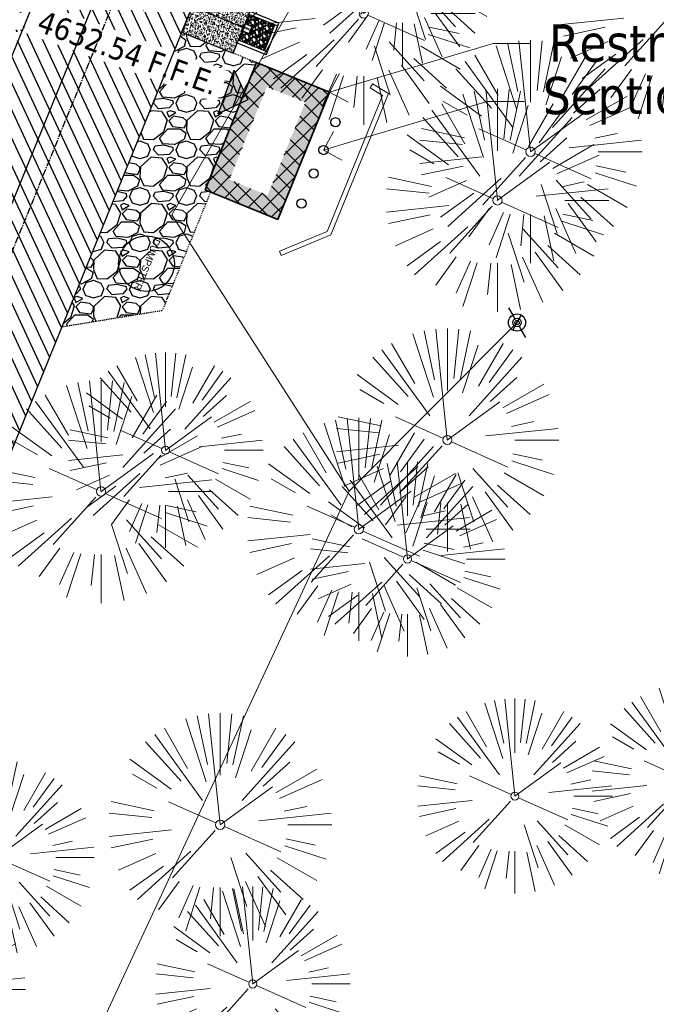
# Model space of a CAD drawing. Header units: feet. Extents: x 1134296 to 1140710, y 647902 to 649877.
# Tile 48 of 66: x 1135065 to 1135134, y 648909 to 649015. Entities that reach past the tile are written whole.
import ezdxf
from ezdxf import colors
from ezdxf.entities.mleader import LeaderData, LeaderLine
from ezdxf.lldxf.tags import DXFTag
from ezdxf.math import Vec2, Vec3

# ---------------------------------------------------------------- set-up
doc = ezdxf.new("R2010")
doc.units = ezdxf.units.FT
doc.header["$MEASUREMENT"] = 0
for name, pattern in [('CENTER2', [1.125, 0.75, -0.125, 0.125, -0.125]), ('HIDDEN4', [0.095, 0.05, -0.045]), ('RAD', [0.13, 0.08, -0.05])]:
    doc.linetypes.add(name, pattern=pattern)
for name, color, linetype in [('-AGGREGATE', 8, 'Continuous'), ('-HARDWARE', 7, 'Continuous'), ('-TIMBER', 6, 'Continuous'), ('-WOOD', 5, 'Continuous'), ('C-PRKG-ASPH', 5, 'Continuous'), ('C-PRKG-GRVL', 8, 'Continuous'), ('C-ROAD-ASPHALT', 1, 'Continuous'), ('C-ROAD-CNTR', 1, 'CENTER2'), ('C-SWLK-CONC', 5, 'Continuous'), ('C-SWLK-CONC-PATT', 5, 'Continuous'), ('C-SWLK-GRVL', 5, 'RAD'), ('C-SWLK-GRVL-PATT', 8, 'Continuous'), ('C-UTIL-HYDRANT', 5, 'Continuous'), ('C-UTIL-WATER-MEP', 7, 'WATER (.5x)'), ('G-TEXT-ST02', 2, 'Continuous'), ('G-XREF', 7, 'Continuous'), ('V-TOPO-SPOT', 8, 'Continuous'), ('V-UTIL-SSWR-STRC', 8, 'Continuous'), ('V-UTIL-WATR-STRC', 8, 'Continuous'), ('XX-NODE-BLDG', 8, 'Continuous')]:
    doc.layers.add(name, color=color, linetype=linetype)
for name, color, linetype, lineweight in [('V-ANNO-TEXT', 8, 'Continuous', 13), ('V-SITE-BLDG', 15, 'Continuous', 35), ('V-SITE-BLDG-HTCH', 8, 'Continuous', 13), ('V-SITE-VEGE', 8, 'Continuous', 18), ('V-SITE-WALL', 8, 'Continuous', 18), ('V-UTIL-WATR-LINE', 8, 'WATER', 15)]:
    doc.layers.add(name, color=color, linetype=linetype, lineweight=lineweight)
doc.styles.add('Arial', font='arial.ttf', dxfattribs={"height": 180})
doc.styles.add('SEI-Dim & Leader', font='tahoma.ttf')
doc.styles.get("Standard").update_dxf_attribs({"font": 'arial.ttf'})
tags = doc.linetypes.add('WATER', pattern='A,1.5,-0.2,["W",Standard,S=0.08,R=0,X=-0.1,Y=-0.04],-0.05', length=1.75).pattern_tags.tags
tags[6] = DXFTag(74, 10)
tags = doc.linetypes.add('WATER (.5x)', pattern='A,0.75,-0.2,["W",Standard,S=0.08,R=0,X=-0.1,Y=-0.04],-0.05', length=1).pattern_tags.tags
tags[6] = DXFTag(74, 10)

# ---------------------------------------------------------------- blocks, each defined once
blk = doc.blocks.new('V-UTIL-IRRI-Spigot')
for points in [[(-1, 1.73), (-0.5, 0.87)], [(-0.5, -0.87), (0.5, 0.87)], [(0.5, -0.87), (1, -1.73)]]:
    blk.add_lwpolyline(points)
for radius in [1, 0.5]:
    blk.add_circle((0, 0), radius)
blk = doc.blocks.new('*U808', base_point=(1135118.543, 648981.959))
at = {"xscale": 0.9237604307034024, "yscale": 0.9237604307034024, "zscale": 0.9237604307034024}
blk.add_blockref('V-UTIL-IRRI-Spigot', (1135118.543, 648981.959), dxfattribs=at)
blk = doc.blocks.new('V-SITE-VEGE-Coniferious Tree 2')
at = {"color": 0, "linetype": 'ByBlock'}
for p, q in [((-0.0575, 0.2704), (-0.104, 0.4891)), ((-0.0003, 0.0026), (-0.0523, 0.4973)), ((0, 0.2219), (0, 0.5)), ((0.0289, 0.2753), (0.0522, 0.4973)), ((0.0572, 0.2693), (0.1039, 0.4891)), ((-0.0626, 0.1926), (-0.1545, 0.4755)), ((-0.0791, 0.1089), (-0.2939, 0.4045)), ((-0.146, 0.2528), (-0.25, 0.433)), ((0.0685, 0.211), (0.1382, 0.4256)), ((0.1391, 0.2411), (0.25, 0.433)), ((0.1869, 0.2573), (0.2939, 0.4045)), ((-0.1757, 0.1951), (-0.3346, 0.3716)), ((0.0978, 0.1086), (0.3345, 0.3716)), ((-0.2201, 0.1599), (-0.4046, 0.2939)), ((0.192, 0.1729), (0.3116, 0.2806)), ((-0.2844, 0.1642), (-0.3931, 0.227)), ((0.2488, 0.1436), (0.433, 0.25)), ((0.2659, 0.1184), (0.4568, 0.2034)), ((-0.0009, -0.0007), (0.235, 0.1707)), ((-0.2961, 0.0629), (-0.4891, 0.1039)), ((-0.0199, 0.0089), (-0.2319, 0.1032)), ((-0.306, 0.0322), (-0.4973, 0.0523)), ((0.1731, 0.0182), (0.4972, 0.0523)), ((0.2873, 0.0611), (0.3885, 0.0826)), ((0.3025, 0), (0.5, 0)), ((-0.2183, -0.0229), (-0.4973, -0.0523)), ((-0.023, -0.0255), (-0.2138, -0.2374)), ((0.0185, -0.0083), (0.272, -0.1211)), ((-0.3022, -0.0642), (-0.4891, -0.1039)), ((0.2936, -0.0624), (0.4274, -0.0908)), ((-0.2881, -0.1283), (-0.4568, -0.2034)), ((-0.132, -0.1189), (-0.3716, -0.3346)), ((0.1144, -0.1271), (0.2718, -0.3019)), ((0.2891, -0.094), (0.4755, -0.1545)), ((0.0478, -0.1473), (0.1192, -0.3671)), ((0.2555, -0.1475), (0.433, -0.25)), ((-0.2545, -0.1849), (-0.4046, -0.2939)), ((0.2254, -0.2029), (0.3716, -0.3346)), ((-0.1843, -0.2536), (-0.2767, -0.3808)), ((0.1131, -0.2541), (0.2033, -0.4568)), ((0.1689, -0.2325), (0.2939, -0.4045)), ((-0.1214, -0.2725), (-0.1856, -0.4168)), ((-0.091, -0.2799), (-0.1545, -0.4755)), ((-0.0297, -0.2818), (-0.0443, -0.4216)), ((0, -0.2818), (0, -0.5)), ((0.061, -0.2873), (0.1039, -0.4891))]:
    blk.add_line(p, q, dxfattribs=at)
blk.add_circle((0, 0), 0.0208)
blk = doc.blocks.new('_Open90')
at = {"color": 0, "linetype": 'ByBlock', "lineweight": -2}
for p, q in [((-0.5, 0.5), (0, 0)), ((0, 0), (-1, 0)), ((0, 0), (-0.5, -0.5))]:
    blk.add_line(p, q, dxfattribs=at)
blk = doc.blocks.new('*U862', base_point=(1135118.543, 648981.959))
at = {"xscale": 0.9237604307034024, "yscale": 0.9237604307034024, "zscale": 0.9237604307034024}
blk.add_blockref('V-UTIL-IRRI-Spigot', (1135118.543, 648981.959), dxfattribs=at)
blk = doc.blocks.new('Finished Floor Elevation')
h = blk.add_hatch(color=256)
h.dxf.hatch_style = 1
h.paths.add_polyline_path([(-0.05, -0.05), (-0.05, 0.05), (0, 0)])
blk.add_lwpolyline([(-0.05, -0.05), (-0.05, 0.05), (0, 0)], close=True)
blk = doc.blocks.new('HYDRANT & PAD')
at = {"layer": '-AGGREGATE'}
h = blk.add_hatch(dxfattribs=at)
h.set_pattern_fill('GRAVEL', color=256, scale=10)
h.paths.add_polyline_path([(18, 72), (18, 108), (-18, 108), (-18, 72), (-4.8, 72), (-4.8, 81.6), (4.8, 81.6), (4.8, 72)])
at = {"layer": 'C-SWLK-CONC-PATT'}
h = blk.add_hatch(dxfattribs=at)
h.set_pattern_fill('AR-CONC', color=256)
h.set_pattern_definition([(50, (-9267.939, -358120.348), (7.17260183, -0.62752135), [0.75, -8.25]), (355, (-9267.939, -358120.348), (-1.38751334, 7.52192134), [0.6, -6.6]), (100.4514445, (-9267.341, -358120.4), (5.78508847, 6.89439991), [0.63740192, -7.01142112]), (46.1842, (-9267.939, -358118.348), (10.6724133, -1.6551928), [1.125, -12.375]), (96.6356355, (-9267.05, -358118.486), (9.34661946, 9.741186), [0.95610342, -10.5171376]), (351.184164, (-9267.939, -358118.348), (9.34661945, 9.741186), [0.9, -9.9]), (21, (-9266.939, -358118.848), (5.96907052, -4.02618891), [0.75, -8.25]), (326, (-9266.939, -358118.848), (2.43315332, 7.25150045), [0.6, -6.6]), (71.4514447, (-9266.4415, -358119.1835), (8.40222377, 3.22531153), [0.6374019, -7.01142112]), (37.5, (-9267.939, -358120.348), (0.121598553, 3.328938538), [0, -6.52, 0, -6.7, 0, -6.625]), (7.5, (-9267.939, -358120.348), (2.630695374, 3.94411712), [0, -3.82, 0, -6.37, 0, -2.525]), (327.5, (-9270.169, -358120.348), (5.338224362, -0.225548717), [0, -2.5, 0, -7.8, 0, -10.35]), (317.5, (-9271.169, -358120.348), (5.831861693, 1.001049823), [0, -3.25, 0, -5.18, 0, -7.35])])
h.paths.add_polyline_path([(36, 72), (-0.5, 72), (-1.8, 72), (-5.8, 72), (-36, 72), (-36, 0), (36, 0)])
at = {"layer": '-HARDWARE'}
for p, q in [((-0.9, 70.2), (-0.9, 69.5)), ((-0.1, 68.2), (-0.2, 71.2)), ((-0.2, 71.2), (0.3, 71.2)), ((0.3, 71.2), (0.2, 68.2)), ((0.9, 70.2), (0.9, 69.5))]:
    blk.add_line(p, q, dxfattribs=at)
for points in [[(-0.8, 82.6), (-0.8, 82)], [(0.8, 82), (-0.8, 82)], [(-0.6, 81.6), (-0.6, 82)], [(0.6, 81.6), (0.6, 82)], [(0.7, 82.6), (0.7, 82)]]:
    blk.add_lwpolyline(points, dxfattribs=at)
at = {"layer": '-HARDWARE', "linetype": 'HIDDEN4'}
for points in [[(-0.6, 81.6), (-0.6, 72.1)], [(0.6, 81.6), (0.6, 72)]]:
    blk.add_lwpolyline(points, dxfattribs=at)
at = {"layer": '-HARDWARE'}
blk.add_lwpolyline([(0.9, 69.5), (0.8, 68.6, 0.013614), (0.8, 68.5), (0.8, 68.1, -0.014895), (0.8, 68.1), (0.8, 67.7, -0.39687), (0.4, 67.4), (-0.5, 67.4, -0.39687), (-0.8, 67.7), (-0.8, 68.1, -0.014895), (-0.8, 68.1), (-0.8, 68.5, 0.013614), (-0.8, 68.6), (-0.9, 69.5)], format="xyb", dxfattribs=at)
for centre, radius, start, end in [((0, 82.6), 0.794, 340.8718, 199.1282), ((0, 82.6), 0.75, 0, 180), ((0, 71), 1.2, 284.4558, 262.278)]:
    blk.add_arc(centre, radius, start, end, dxfattribs=at)
at = {"layer": '-TIMBER', "flags": 128}
for points in [[(-22, 112), (-22, 72)], [(22, 112), (-22, 112)], [(-18, 112), (-18, 72)], [(18, 108), (-18, 108)], [(18, 112), (18, 72)], [(22, 112), (22, 72)]]:
    blk.add_lwpolyline(points, dxfattribs=at)
at = {"layer": '-WOOD'}
blk.add_lwpolyline([(4.8, 72), (4.8, 81.6), (-4.8, 81.6), (-4.8, 72)], close=True, dxfattribs=at)
at = {"layer": 'C-SWLK-CONC'}
blk.add_lwpolyline([(36, 0), (36, 72), (-36, 72), (-36, 0)], dxfattribs=at)
at = {"layer": 'C-SWLK-CONC', "linetype": 'Continuous'}
blk.add_lwpolyline([(-36, 0), (36, 0)], dxfattribs=at)
blk = doc.blocks.new('C_PBASE-PACTOLA_02403811')
at = {"layer": '-HARDWARE'}
blk.add_circle((1135078.67, 648988.3), 3, dxfattribs=at)
at = {"layer": 'C-ROAD-ASPHALT'}
blk.add_lwpolyline([(1134916.81, 648653.23), (1134952.32, 648718.22, 0.019155), (1134969.66, 648753.05), (1135036.87, 648902.16, 0.009219), (1135044.25, 648919.38), (1135101.51, 649060.02, 0.049273), (1135107.54, 649080.38), (1135113.25, 649110.08, 0.302523), (1135079.74, 649189.8), (1135017.58, 649231, 0.036701), (1134952.66, 649267.49), (1134930.36, 649277.95, 0.265468), (1134828.52, 649269.75), (1134807.49, 649255.39, 0.041643), (1134780.65, 649233.58), (1134706.83, 649162.6, 0.057659), (1134625.2, 649063.66, -0.572256), (1134616.58, 649064.03), (1134601.86, 649091.79)], format="xyb", dxfattribs=at)
blk.add_lwpolyline([(1134609.5, 649004.17, -0.084817), (1134717.92, 649151.06), (1134791.74, 649222.04, -0.041643), (1134816.52, 649242.18), (1134837.54, 649256.54, -0.265468), (1134923.57, 649263.47), (1134945.86, 649253.01, -0.036701), (1135008.74, 649217.67), (1135070.9, 649176.46, -0.302523), (1135097.53, 649113.09), (1135091.83, 649083.4, -0.049273), (1135086.69, 649066.05), (1135029.44, 648925.41, -0.009219), (1135022.29, 648908.74), (1134970.11, 648792.98, 0.09467), (1134957.79, 648834.73), (1134921.93, 648904.35, 0.300313), (1134722.09, 649016.56), (1134632.5, 649010.11, 0.090714)], format="xyb", close=True, dxfattribs=at)
at = {"layer": 'C-ROAD-CNTR', "flags": 128}
blk.add_lwpolyline([(1134682.82, 648422.25), (1134669.22, 648425.85, -0.177469), (1134620.15, 648460.15), (1134616.5, 648465.38, -0.104209), (1134576.2, 648560.26), (1134558.55, 648650.05, -0.01381), (1134553.98, 648677.28), (1134544.9, 648742.27, -0.094333), (1134550.43, 648854.34), (1134559, 648889.72, -0.142864), (1134712.37, 649156.83), (1134786.2, 649227.81, -0.041643), (1134812.01, 649248.79), (1134833.03, 649263.15, -0.265468), (1134926.96, 649270.71), (1134949.26, 649260.25, -0.036701), (1135013.16, 649224.33), (1135075.32, 649183.13, -0.302523), (1135105.39, 649111.58), (1135099.69, 649081.89, -0.049273), (1135094.1, 649063.04), (1135036.84, 648922.4, -0.009219), (1135029.58, 648905.45), (1134962.36, 648756.34, -0.019155), (1134945.3, 648722.05), (1134909.79, 648657.07, -0.111237), (1134866.24, 648607.57), (1134762.18, 648532.09, 0.322945), (1134716.4, 648393.22), (1134719.72, 648382.71, -0.171424), (1134715.29, 648249.56), (1134707.16, 648228.78, -0.022723), (1134688.71, 648187.28, 0.05045), (1134653.34, 648094.13)], format="xyb", dxfattribs=at)
at = {"layer": 'C-SWLK-GRVL'}
for points in [[(1135090.5, 649009.93), (1135088.01, 649010.95)], [(1135069.55, 648981.51), (1135080.4, 648983.28), (1135085.58, 648996)]]:
    blk.add_lwpolyline(points, dxfattribs=at)
at = {"layer": 'C-UTIL-WATER-MEP'}
blk.add_line((1135089.06, 649013.76), (1135103.19, 649029.53), dxfattribs=at)
at = {"layer": 'C-UTIL-WATER-MEP', "flags": 128}
blk.add_lwpolyline([(1134713.29, 648416.24), (1134669.73, 648427.78, -0.177469), (1134621.79, 648461.3), (1134618.14, 648466.52, -0.104209), (1134578.16, 648560.65), (1134560.52, 648650.44, -0.01381), (1134555.96, 648677.56), (1134546.88, 648742.55, -0.094333), (1134552.38, 648853.87), (1134560.94, 648889.25, -0.142864), (1134713.76, 649155.39), (1134787.59, 649226.37, -0.041643), (1134813.13, 649247.14), (1134834.16, 649261.5, -0.265468), (1134926.11, 649268.9), (1134948.41, 649258.44, -0.036701), (1135012.06, 649222.67), (1135074.22, 649181.46, -0.302523), (1135103.43, 649111.96), (1135097.72, 649082.26, -0.049273), (1135092.25, 649063.79), (1135034.99, 648923.15, -0.009219), (1135027.76, 648906.27), (1134960.54, 648757.16, -0.019155), (1134943.55, 648723.01), (1134908.04, 648658.03, -0.111237), (1134865.06, 648609.19), (1134761.01, 648533.71, 0.157468), (1134714.97, 648470.68, 0.157468)], format="xyb", dxfattribs=at)
blk.add_lwpolyline([(1135074.32, 649019.76), (1135089.06, 649013.76)], dxfattribs=at)
at = {"layer": 'C-UTIL-HYDRANT', "xscale": 0.08333333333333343, "yscale": 0.08333333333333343, "zscale": 0.08333333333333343, "rotation": 247.8486329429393}
blk.add_blockref('HYDRANT & PAD', (1135083.58, 649015.99), dxfattribs=at)
at = {"layer": '-HARDWARE', "insert": (1135080.19, 648990.8), "char_height": 0.75, "attachment_point": 1, "rotation": 247.8486, "style": 'Arial'}
blk.add_mtext_dynamic_manual_height_columns('DUMPSTER', width=6.5281, gutter_width=1, heights=[0], dxfattribs=at)
blk = doc.blocks.new('C_PHTCH-PACTOLA_02403811')
at = {"layer": 'C-PRKG-ASPH'}
h = blk.add_hatch(dxfattribs=at)
h.set_pattern_fill('ANSI31', color=256, scale=10, angle=70)
edge = h.paths.add_edge_path(flags=16)
edge.add_arc((1135093.57, 648760.36), 542, 143.5704, 153.2664, ccw=False)
edge.add_arc((1135093.57, 648760.36), 542, 133.8743, 143.5704, ccw=False)
edge.add_line((1134717.92, 649151.06), (1134791.74, 649222.04))
edge.add_arc((1134924.81, 649083.64), 192, 124.3358, 133.8743, ccw=False)
edge.add_line((1134816.52, 649242.18), (1134837.54, 649256.54))
edge.add_arc((1134886.61, 649184.7), 87, 64.8666, 124.3358, ccw=False)
edge.add_line((1134923.57, 649263.47), (1134945.86, 649253.01))
edge.add_arc((1134736.9, 648807.59), 492, 56.4591, 64.8666, ccw=False)
edge.add_line((1135008.74, 649217.67), (1135070.9, 649176.46))
edge.add_arc((1135036.64, 649124.78), 62, -10.868, 56.4591, ccw=False)
edge.add_line((1135097.53, 649113.09), (1135091.83, 649083.4))
edge.add_arc((1135001.48, 649100.74), 92, 337.8486, 349.132, ccw=False)
edge.add_line((1135086.69, 649066.05), (1135029.44, 648925.41))
edge.add_arc((1134573.75, 649110.92), 492, 335.736, 337.8486, ccw=False)
edge.add_line((1135022.29, 648908.74), (1134970.11, 648792.98))
edge.add_line((1134970.11, 648792.98), (1134955.07, 648759.62))
edge.add_arc((1134506.53, 648961.81), 492, 331.3466, 335.736, ccw=False)
edge.add_line((1134938.28, 648725.89), (1134902.77, 648660.9))
edge.add_arc((1134778.16, 648728.99), 142, 305.9573, 331.3466, ccw=False)
edge.add_line((1134861.54, 648614.05), (1134757.48, 648538.57))
edge.add_arc((1134835.58, 648430.91), 133, 125.9573, 166.4172)
edge.add_arc((1134672.28, 648470.36), 35, 244.1086, 346.4172, ccw=False)
edge.add_arc((1134691.46, 648509.91), 78.96, 214.9055, 244.1168, ccw=False)
edge.add_line((1134626.71, 648464.73), (1134623.06, 648469.96))
edge.add_arc((1134821.51, 648608.47), 242, 191.1168, 214.9138, ccw=False)
edge.add_line((1134584.05, 648561.81), (1134566.4, 648651.59))
edge.add_arc((1135049.17, 648746.46), 492, 187.9519, 191.1168, ccw=False)
edge.add_line((1134561.9, 648678.39), (1134552.83, 648743.38))
edge.add_arc((1134842.02, 648783.77), 292, 166.3961, 187.9519, ccw=False)
edge.add_line((1134558.21, 648852.45), (1134566.77, 648887.84))
edge.add_arc((1135093.57, 648760.36), 542, 158.0478, 166.3961, ccw=False)
edge.add_arc((1135093.57, 648760.36), 542, 153.2664, 158.0478, ccw=False)
edge = h.paths.add_edge_path()
edge.add_line((1134664.93, 648091.02), (1134641.75, 648097.24))
edge.add_arc((1135131.44, 647965.88), 507, 154.1155, 164.9841, ccw=False)
edge.add_arc((1135131.44, 647965.88), 507, 153.4315, 154.1155, ccw=False)
edge.add_arc((1134241.51, 648410.91), 488, 333.4315, 338.6384)
edge.add_line((1134695.99, 648233.15), (1134704.11, 648253.93))
edge.add_arc((1134529.03, 648322.41), 188, 338.6384, 377.1955)
edge.add_arc((1134651.31, 648360.25), 60, 17.1955, 74.9727)
edge.add_line((1134666.86, 648418.2), (1134661.5, 648419.81))
edge.add_arc((1134691.49, 648509.95), 95, 223.9419, 251.5981, ccw=False)
edge.add_arc((1134691.54, 648509.98), 95.06, 214.9166, 223.9393, ccw=False)
edge.add_line((1134613.59, 648455.57), (1134609.94, 648460.8))
edge.add_arc((1134821.51, 648608.47), 258, 191.1168, 214.9138, ccw=False)
edge.add_line((1134568.35, 648558.72), (1134550.7, 648648.51))
edge.add_arc((1135049.17, 648746.46), 508, 187.9519, 191.1168, ccw=False)
edge.add_line((1134546.06, 648676.18), (1134536.98, 648741.16))
edge.add_arc((1134842.02, 648783.77), 308, 166.3961, 187.9519, ccw=False)
edge.add_line((1134542.66, 648856.22), (1134551.22, 648891.6))
edge.add_arc((1135093.57, 648760.36), 558, 163.9213, 166.3961, ccw=False)
edge.add_arc((1134538.18, 648920.44), 20, 343.9213, 402.7699)
edge.add_line((1134552.86, 648934.02), (1134533.45, 648955.01))
edge.add_arc((1135093.57, 648760.36), 592.98, 146.01874, 160.8371, ccw=False)
edge.add_line((1134601.86, 649091.79), (1134616.58, 649064.03))
edge.add_arc((1134621, 649066.38), 5, 207.9516, 327.0741)
edge.add_arc((1135093.57, 648760.36), 558, 133.8743, 147.0741, ccw=False)
edge.add_line((1134706.83, 649162.6), (1134780.65, 649233.58))
edge.add_arc((1134924.81, 649083.64), 208, 124.3358, 133.8743, ccw=False)
edge.add_line((1134807.49, 649255.39), (1134828.52, 649269.75))
edge.add_arc((1134886.61, 649184.7), 103, 64.8666, 124.3358, ccw=False)
edge.add_line((1134930.36, 649277.95), (1134952.66, 649267.49))
edge.add_arc((1134736.9, 648807.59), 508, 56.4591, 64.8666, ccw=False)
edge.add_line((1135017.58, 649231), (1135079.74, 649189.8))
edge.add_arc((1135036.64, 649124.78), 78, -10.868, 56.4591, ccw=False)
edge.add_line((1135113.25, 649110.08), (1135107.54, 649080.38))
edge.add_arc((1135001.48, 649100.74), 108, 337.8486, 349.132, ccw=False)
edge.add_line((1135101.51, 649060.02), (1135044.25, 648919.38))
edge.add_arc((1134573.75, 649110.92), 508, 335.736, 337.8486, ccw=False)
edge.add_line((1135036.87, 648902.16), (1134969.66, 648753.05))
edge.add_arc((1134506.53, 648961.81), 508, 331.3466, 335.736, ccw=False)
edge.add_line((1134952.32, 648718.22), (1134916.81, 648653.23))
edge.add_arc((1134778.16, 648728.99), 158, 305.9573, 331.3466, ccw=False)
edge.add_line((1134870.94, 648601.1), (1134766.88, 648525.62))
edge.add_arc((1134835.58, 648430.91), 117, 125.9573, 162.2649)
edge.add_arc((1134752.71, 648457.41), 30, 162.2649, 196.8024)
edge.add_arc((1134835.58, 648430.91), 113, 170.9217, 197.5477)
edge.add_line((1134727.84, 648396.84), (1134731.16, 648386.32))
edge.add_arc((1134529.03, 648322.41), 212, 11.3401, 17.5477, ccw=False)
edge.add_arc((1134529.06, 648322.4), 211.97, -20.6491, 11.3422, ccw=False)
edge.add_arc((1134759.87, 648235.31), 34.72, 159.1872, 239.4136)
edge.add_line((1134742.2, 648205.42), (1134709.51, 648185.7))
edge.add_line((1134709.51, 648185.7), (1134699, 648181.01))
edge.add_arc((1135131.44, 647965.88), 483, 153.5512, 164.9841)
at = {"layer": 'C-PRKG-GRVL'}
h = blk.add_hatch(dxfattribs=at)
h.set_pattern_fill('AR-SAND', color=256)
h.set_pattern_definition([(37.5, (0, 0), (-0.0629933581, 1.926823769), [0, -1.52, 0, -1.7, 0, -1.625]), (7.5, (0, 0), (1.7697767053, 2.822146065), [0, -0.82, 0, -1.37, 0, -0.525]), (327.5, (-1.23, 0), (3.1141418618, 0.0056590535), [0, -0.5, 0, -1.8, 0, -2.35]), (317.5, (-1.23, 0), (3.0061266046, 0.877675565), [0, -0.25, 0, -1.18, 0, -1.35])])
edge = h.paths.add_edge_path()
edge.add_line((1135064.91, 649032.32), (1135020.9, 649014.16))
edge.add_line((1135020.9, 649014.16), (1135027.01, 648999.37))
edge.add_line((1135027.01, 648999.37), (1135057.28, 649011.86))
edge.add_arc((1135058.81, 649008.17), 4, -22.1514, 112.4209, ccw=False)
edge.add_line((1135062.51, 649006.66), (1135078.53, 649046))
edge.add_arc((1135055.37, 649055.43), 25, 292.4209, 337.8486, ccw=False)
at = {"layer": 'C-SWLK-GRVL-PATT'}
h = blk.add_hatch(dxfattribs=at)
h.set_pattern_fill('GRAVEL', color=256, scale=5)
h.set_pattern_definition([(228.012787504, (531.53138, 130.5236), (-40, -45), [0.67268, -66.595440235]), (184.969740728, (531.08138, 130.02358), (60, 5), [1.15434, -114.279623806]), (132.510447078, (529.93138, 129.92358), (50, -55), [0.81394, -80.58016298]), (267.273689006, (527.98138, 128.67358), (5, 100), [1.05119, -104.067790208]), (292.833654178, (527.93138, 127.62358), (-25, 60), [1.030775, -102.04686564]), (357.273689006, (528.33138, 126.67358), (-100, 5), [1.05119, -104.067790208]), (37.694240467, (529.38138, 126.62358), (-65, -50), [1.390145, -137.624242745]), (72.255328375, (530.48138, 127.47358), (35, 110), [1.31244, -129.931607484]), (121.429565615, (530.88138, 128.72358), (-40, 65), [1.05475, -104.420365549]), (175.23635831, (530.3314, 129.6236), (55, -5), [1.20416, -59.003812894]), (222.397437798, (529.13138, 129.72358), (-60, -55), [1.55724, -154.166875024]), (138.814074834, (532.9314, 128.6236), (-35, 30), [0.531505, -52.619224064]), (171.46923439, (532.53138, 128.97358), (65, -10), [1.011185, -100.10755708]), (225, (531.5314, 129.1236), (-6e-16, -5), [0.707105, -6.363962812]), (203.198590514, (531.1814, 129.7236), (25, 10), [0.38079, -37.69807553]), (291.80140949, (530.8314, 129.5736), (-5, 15), [0.538515, -26.387309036]), (30.96375653, (531.0314, 129.0736), (15, 10), [0.874645, -28.280114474]), (161.56505118, (531.7814, 129.5236), (10, -5), [0.632455, -15.1789333]), (16.389540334, (527.93138, 129.57358), (50, 15), [0.886, -87.714225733]), (70.346175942, (528.78138, 129.8236), (-20.00000000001, -55.00000000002), [0.743305, -73.587038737]), (293.198590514, (531.7814, 130.5236), (-10, 25), [0.761575, -37.31729053]), (343.610459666, (532.08138, 129.82358), (-50, 15), [0.886, -87.714225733]), (339.44395478, (527.9314, 126.4736), (-25, 10), [0.8544, -41.865618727]), (294.77514057, (528.73138, 126.1736), (-25, 55), [0.71589, -70.873215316]), (66.801409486, (531.8314, 125.5236), (10, 25), [0.761575, -37.31729053]), (17.354024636, (532.13138, 126.22358), (-65, -20), [0.838155, -82.977118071]), (69.44395478, (529.3814, 125.5236), (-10, -25), [0.4272, -42.292818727]), (101.30993247, (531.5314, 125.5236), (-5, 20), [0.25495, -25.240147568]), (165.96375653, (531.4814, 125.7736), (15, -5), [1.030775, -19.584753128]), (186.009005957, (530.48138, 126.02358), (50, 5), [0.95525, -94.569615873]), (303.69006753, (531.0314, 128.6236), (-5, 10), [0.72111, -17.306646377]), (353.157226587, (531.43138, 128.02358), (85, -10), [1.25897, -124.63781312]), (60.9453959, (532.6814, 127.8736), (-20, -35), [0.51478, -50.963370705]), (90, (532.9314, 128.3236), (-5, 5), [0.3, -4.7]), (120.256437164, (530.38138, 126.1736), (20, -35), [0.69462, -68.767599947]), (48.012787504, (530.03138, 126.7736), (40, 45), [1.34536, -65.922760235]), (0, (530.9314, 127.7736), (5, 5), [1.3, -3.7]), (325.30484647, (532.23138, 127.77358), (50, -35), [0.79057, -78.266371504]), (254.0546041, (532.8814, 127.3236), (-5, -20), [0.72801, -35.672539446]), (207.645975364, (532.68138, 126.62358), (-95, -50), [1.185325, -117.347370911]), (175.42607874, (531.63138, 126.07358), (-65, 5), [1.253995, -124.14536704])])
h.paths.add_polyline_path([(1135069.55, 648981.51), (1135080.4, 648983.28), (1135085.58, 648996), (1135085, 648996.27), (1135090.5, 649009.93), (1135082.45, 649013.21)])
blk = doc.blocks.new('C_XBASE-PACTOLA_02403811')
at = {"layer": 'V-SITE-BLDG', "flags": 128}
blk.add_lwpolyline([(1135092.8, 648993.04), (1135084.99, 648996.24), (1135090.5, 649009.93), (1135098.37, 649006.76)], close=True, dxfattribs=at)
at = {"layer": 'V-SITE-WALL', "flags": 128}
blk.add_lwpolyline([(1135092.97, 648989.64), (1135098.12, 648991.77), (1135104.08, 649006.4), (1135102.74, 649007.23), (1135103, 649007.65), (1135104.7, 649006.6), (1135098.5, 648991.39), (1135093.17, 648989.18)], close=True, dxfattribs=at)
at = {"layer": 'V-UTIL-SSWR-STRC'}
for centre in [(1135099, 649003.52), (1135097.71, 649000.52), (1135096.65, 648998), (1135095.35, 648994.77)]:
    blk.add_circle(centre, 0.492, dxfattribs=at)
at = {"layer": 'V-UTIL-WATR-LINE', "flags": 128}
blk.add_lwpolyline([(1135118.54, 648981.96), (1135100.46, 648963.8)], dxfattribs=at)
at = {"layer": 'V-SITE-VEGE', "xscale": 20.99974632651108, "yscale": 20.99974632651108, "zscale": 20.99974632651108}
for p in [(1135106.2, 649020.14), (1135080.72, 648968.22), (1135106.75, 648956.51), (1135137.08, 648932.61), (1135118.31, 648931), (1135062.55, 648924.4), (1135090.1, 648910.78)]:
    blk.add_blockref('V-SITE-VEGE-Coniferious Tree 2', p, dxfattribs=at)
at = {"layer": 'V-SITE-VEGE', "xscale": 23.99971008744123, "yscale": 23.99971008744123, "zscale": 23.99971008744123, "rotation": 8.537736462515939e-07}
for p in [(1135102.04, 649015.23), (1135135.27, 649015.28), (1135120, 649000.34), (1135116.43, 648995.11), (1135111.04, 648969.32), (1135073.77, 648963.77), (1135101.51, 648959.71), (1135086.6, 648927.91), (1135053.64, 648910.2)]:
    blk.add_blockref('V-SITE-VEGE-Coniferious Tree 2', p, dxfattribs=at)
at = {"layer": 'V-TOPO-SPOT', "xscale": 25.00000009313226, "yscale": 25.00000009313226, "zscale": 25.00000009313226, "rotation": 340}
blk.add_blockref('Finished Floor Elevation', (1135089.58, 649005.93), dxfattribs=at)
at = {"layer": 'V-UTIL-WATR-STRC'}
for name in ['*U808', '*U862']:
    blk.add_blockref(name, (1135118.54, 648981.96), dxfattribs=at)
at = {"layer": 'V-UTIL-WATR-STRC', "xscale": 0.4618802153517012, "yscale": 0.4618802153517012, "zscale": 0.4618802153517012}
blk.add_blockref('V-UTIL-IRRI-Spigot', (1135118.54, 648981.96), dxfattribs=at)
at = {"layer": 'V-ANNO-TEXT'}
ml = blk.add_multileader_mtext('Standard', dxfattribs=at)
ml.set_content('Restroom', color=256, style='SEI-Dim & Leader')
ml.set_leader_properties(color=256, linetype='ByLayer', lineweight=-1)
ml.set_arrow_properties(name='OPEN90')
ml.build(insert=Vec2(0, 0))
ml.multileader.update_dxf_attribs({"text_left_attachment_type": 2, "text_right_attachment_type": 2, "dogleg_length": 0.1, "arrow_head_size": 3.2, "scale": 40})
ctx = ml.context
ctx.base_point, ctx.scale, ctx.arrow_head_size, ctx.plane_origin = Vec3(1135119.98, 649012), 40, 3.2, Vec3(1135098.37, 649006.76)
ctx.left_attachment, ctx.right_attachment = 2, 2
notes = []
notes.append((ctx, [(0, (1, 1, 0), (1135115.98, 649012), (1, 0), 4, [(0, [(1135098.37, 649006.76)], 0, [])])]))
ctx.mtext.insert, ctx.mtext.flow_direction = Vec3(1135121.98, 649014.04), 5
ml = blk.add_multileader_mtext('Standard', dxfattribs=at)
ml.set_content('Restroom', color=256, style='SEI-Dim & Leader')
ml.set_leader_properties(color=256, linetype='ByLayer', lineweight=-1)
ml.set_arrow_properties(name='OPEN90')
ml.build(insert=Vec2(0, 0))
ml.multileader.update_dxf_attribs({"text_left_attachment_type": 2, "text_right_attachment_type": 2, "dogleg_length": 0.1, "arrow_head_size": 3.2, "scale": 40})
ctx = ml.context
ctx.base_point, ctx.scale, ctx.arrow_head_size, ctx.plane_origin = Vec3(1135119.98, 649012), 40, 3.2, Vec3(1135098.37, 649006.76)
ctx.left_attachment, ctx.right_attachment = 2, 2
notes.append((ctx, [(0, (1, 1, 0), (1135115.98, 649012), (1, 0), 4, [(0, [(1135098.37, 649006.76)], 0, [])])]))
ctx.mtext.insert, ctx.mtext.flow_direction = Vec3(1135121.98, 649014.04), 5
ml = blk.add_multileader_mtext('Standard', dxfattribs=at)
ml.set_content('Septic Lids (Typ.)', color=256, style='SEI-Dim & Leader')
ml.set_leader_properties(color=256, linetype='ByLayer', lineweight=-1)
ml.set_arrow_properties(name='OPEN90')
ml.build(insert=Vec2(0, 0))
ml.multileader.update_dxf_attribs({"text_left_attachment_type": 2, "text_right_attachment_type": 2, "dogleg_length": 0.1, "arrow_head_size": 3.2, "scale": 40})
ctx = ml.context
ctx.base_point, ctx.scale, ctx.arrow_head_size, ctx.plane_origin = Vec3(1135119.32, 649005.75), 40, 3.2, Vec3(1135097.71, 649000.52)
ctx.left_attachment, ctx.right_attachment = 2, 2
notes.append((ctx, [(0, (1, 1, 0), (1135115.32, 649005.75), (1, 0), 4, [(0, [(1135097.71, 649000.52)], 0, [])])]))
ctx.mtext.insert, ctx.mtext.flow_direction = Vec3(1135121.32, 649008.39), 5
for ctx, leaders in notes:
    for number, flags, end, landing, length, lines in leaders:
        leader = LeaderData()
        leader.index, (leader.has_last_leader_line, leader.has_dogleg_vector, leader.attachment_direction) = number, flags
        leader.last_leader_point, leader.dogleg_vector, leader.dogleg_length = Vec3(end), Vec3(landing), length
        for number, points, colour, breaks in lines:
            line = LeaderLine()
            line.index, line.vertices, line.color, line.breaks = number, Vec3.list(points), colors.encode_raw_color(colour), breaks
            leader.lines.append(line)
        ctx.leaders.append(leader)
at = {"layer": 'XX-NODE-BLDG', "insert": (1135086.25, 649007.51), "char_height": 2.4, "width": 20.9711, "attachment_point": 6, "rotation": 340, "style": 'SEI-Dim & Leader', "bg_fill": 3, "box_fill_scale": 1.25, "bg_fill_color": 256, "bg_fill_true_color": 13158600, "bg_fill_transparency": 0}
blk.add_mtext('{\\C256;4632.54 F.F.E.}', dxfattribs=at)
at = {"layer": 'V-SITE-BLDG-HTCH', "transparency": 33554534}
h = blk.add_hatch(dxfattribs=at)
h.set_pattern_fill('ANSI37', color=256, scale=10)
h.paths.add_polyline_path([(1135091.7, 648995.65), (1135087.59, 648997.34), (1135091.61, 649007.33), (1135095.76, 649005.66)], flags=16)
h.paths.add_polyline_path([(1135092.8, 648993.04), (1135084.99, 648996.24), (1135090.5, 649009.93), (1135098.37, 649006.76)])
h = blk.add_hatch(color=256, dxfattribs=at)
h.dxf.hatch_style = 1
h.paths.add_polyline_path([(1135091.7, 648995.65), (1135087.59, 648997.34), (1135091.61, 649007.33), (1135095.76, 649005.66)], flags=16)
h.paths.add_polyline_path([(1135092.8, 648993.04), (1135084.99, 648996.24), (1135090.5, 649009.93), (1135098.37, 649006.76)])
at = {"layer": 'V-SITE-BLDG', "flags": 128}
blk.add_lwpolyline([(1135092.8, 648993.04), (1135084.99, 648996.24), (1135090.5, 649009.93), (1135098.37, 649006.76)], close=True, dxfattribs=at)
at = {"layer": 'V-UTIL-WATR-LINE', "flags": 128}
blk.add_lwpolyline([(1134946.43, 649283.89), (1135074.54, 649099.6), (1135109.75, 649053.73), (1135113.62, 649049.67), (1135081.39, 648993.54), (1135100.46, 648963.8), (1135008.67, 648766.44)], dxfattribs=at)
at = {"layer": 'V-TOPO-SPOT', "xscale": 50.00000018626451, "yscale": 50.00000018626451, "zscale": 50.00000018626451, "rotation": 340}
blk.add_blockref('Finished Floor Elevation', (1135089.58, 649005.93), dxfattribs=at)

msp = doc.modelspace()

# ---------------------------------------------------------------- block references
at = {"layer": 'G-TEXT-ST02'}
msp.add_blockref('C_PHTCH-PACTOLA_02403811', (0, 0), dxfattribs=at)

# ---------------------------------------------------------------- next in the draw order: block references
at = {"layer": 'G-XREF'}
msp.add_blockref('C_XBASE-PACTOLA_02403811', (0, 0), dxfattribs=at)

# ---------------------------------------------------------------- next in the draw order: block references
msp.add_blockref('C_PBASE-PACTOLA_02403811', (0, 0), dxfattribs=at)

doc.saveas('drawing.dxf')
